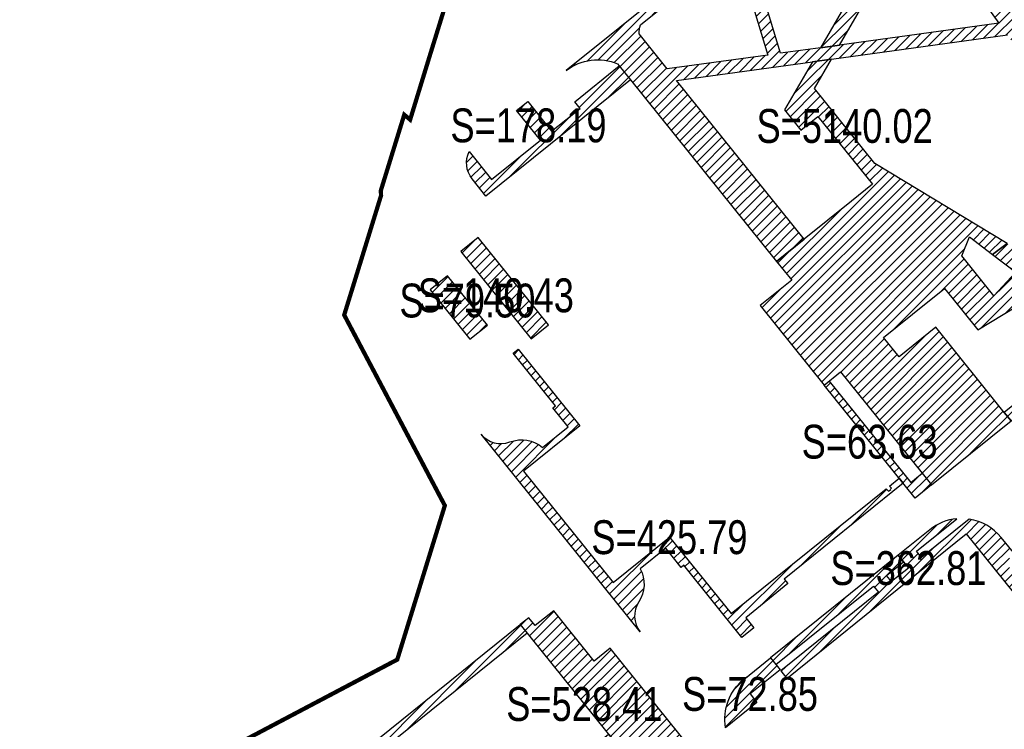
# Model space of a CAD drawing. Header units: millimetres. Extents: x 38389465 to 38395088, y 2473666 to 2480744.
# Tile 239 of 256: x 38394300 to 38394533, y 2477784 to 2477952. Entities that reach past the tile are written whole.
import ezdxf
from ezdxf.enums import TextEntityAlignment as Align

# ---------------------------------------------------------------- set-up
doc = ezdxf.new("R2010")
doc.units = ezdxf.units.MM
doc.header["$LTSCALE"] = 2
doc.linetypes.add('CENTER2', pattern=[1.125, 0.75, -0.125, 0.125, -0.125])
for name, color, linetype in [('MJZJ', 7, 'CONTINUOUS'), ('w-用地红线', 1, 'CONTINUOUS'), ('路面铺装', 143, 'CENTER2')]:
    doc.layers.add(name, color=color, linetype=linetype)
doc.styles.add('中等线体', font='txt', dxfattribs={"width": 0.8})
pattern_1 = [(45, (0, 0), (-1.1313708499, 1.1313708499), [])]

msp = doc.modelspace()

# ---------------------------------------------------------------- hatches: boundary and pattern name
at = {"layer": 'MJZJ', "linetype": 'ByBlock'}
h = msp.add_hatch(dxfattribs=at)
h.set_pattern_fill('411B', color=256, scale=2, style=0)
h.set_pattern_definition(pattern_1)
edge = h.paths.add_edge_path()
edge.add_line((38394502.03, 2477917.663), (38394487.773, 2477935.372))
edge.add_line((38394487.773, 2477935.372), (38394491.799, 2477942.322))
edge.add_line((38394491.799, 2477942.322), (38394487.278, 2477941.7))
edge.add_line((38394487.278, 2477941.7), (38394480.679, 2477930.309))
edge.add_line((38394480.679, 2477930.309), (38394484.553, 2477925.497))
edge.add_line((38394484.553, 2477925.497), (38394488.564, 2477928.726))
edge.add_line((38394488.564, 2477928.726), (38394501.446, 2477912.726))
edge.add_line((38394501.446, 2477912.726), (38394496.54, 2477908.776))
edge.add_line((38394496.54, 2477908.776), (38394485.361, 2477899.777))
edge.add_line((38394485.361, 2477899.777), (38394478.818, 2477894.509))
edge.add_line((38394478.818, 2477894.509), (38394482.394, 2477890.067))
edge.add_line((38394482.394, 2477890.067), (38394474.916, 2477884.047))
edge.add_line((38394474.916, 2477884.047), (38394490.059, 2477865.237))
edge.add_line((38394490.059, 2477865.237), (38394493.954, 2477868.373))
edge.add_line((38394493.954, 2477868.373), (38394513.238, 2477844.418))
edge.add_line((38394513.238, 2477844.418), (38394513.239, 2477844.419))
edge.add_line((38394513.239, 2477844.419), (38394515.433, 2477841.692))
edge.add_line((38394515.433, 2477841.692), (38394534.206, 2477856.806))
edge.add_line((38394534.206, 2477856.806), (38394532.607, 2477858.792))
edge.add_line((38394532.607, 2477858.792), (38394516.473, 2477878.992))
edge.add_line((38394516.473, 2477878.992), (38394507.749, 2477871.969))
edge.add_line((38394507.749, 2477871.969), (38394504.08, 2477876.526))
edge.add_line((38394504.08, 2477876.526), (38394510.896, 2477882.013))
edge.add_line((38394510.896, 2477882.013), (38394518.491, 2477888.127))
edge.add_line((38394518.491, 2477888.127), (38394520.215, 2477885.985))
edge.add_line((38394520.215, 2477885.985), (38394526.37, 2477878.34))
edge.add_line((38394526.37, 2477878.34), (38394538.305, 2477885.539))
edge.add_line((38394538.305, 2477885.539), (38394572.429, 2477906.122))
edge.add_line((38394572.429, 2477906.122), (38394534.746, 2477952.929))
edge.add_line((38394534.746, 2477952.929), (38394532.272, 2477956.003))
edge.add_arc((38394523.45, 2477922.742), 34.411, 48.92074, 75.1459, ccw=False)
edge.add_line((38394546.061, 2477948.681), (38394546.101, 2477948.712))
edge.add_line((38394546.101, 2477948.712), (38394574.527, 2477913.402))
edge.add_line((38394574.527, 2477913.402), (38394575.657, 2477914.312))
edge.add_line((38394575.657, 2477914.312), (38394579.915, 2477909.023))
edge.add_arc((38394572.546, 2477903.09), 9.46, -51.16352, 38.8364, ccw=False)
edge.add_line((38394578.478, 2477895.722), (38394532.607, 2477858.792))
edge.add_line((38394532.607, 2477858.792), (38394534.206, 2477856.806))
edge.add_line((38394534.206, 2477856.806), (38394580.085, 2477893.742))
edge.add_arc((38394572.013, 2477903.148), 12.395, 310.63426, 397.03868)
edge.add_line((38394581.907, 2477910.614), (38394515.184, 2477993.493))
edge.add_arc((38394505.837, 2477985.968), 12, 38.83647, 128.83577)
edge.add_line((38394498.312, 2477995.315), (38394470.021, 2477972.54))
edge.add_line((38394470.021, 2477972.54), (38394471.62, 2477970.554))
edge.add_line((38394471.62, 2477970.554), (38394485.337, 2477981.596))
edge.add_line((38394485.337, 2477981.596), (38394504.096, 2477970.729))
edge.add_line((38394504.096, 2477970.729), (38394505.6, 2477973.325))
edge.add_line((38394505.6, 2477973.325), (38394487.842, 2477983.613))
edge.add_line((38394487.842, 2477983.613), (38394498.527, 2477992.215))
edge.add_line((38394498.527, 2477992.215), (38394502.437, 2477989.95))
edge.add_line((38394502.437, 2477989.95), (38394503.038, 2477990.989))
edge.add_line((38394503.038, 2477990.989), (38394512.383, 2477985.575))
edge.add_line((38394512.383, 2477985.575), (38394513.085, 2477986.786))
edge.add_line((38394513.085, 2477986.786), (38394521.305, 2477982.024))
edge.add_line((38394521.305, 2477982.024), (38394519.952, 2477979.688))
edge.add_line((38394519.952, 2477979.688), (38394525.711, 2477976.351))
edge.add_line((38394525.711, 2477976.351), (38394542.276, 2477955.775))
edge.add_line((38394542.276, 2477955.775), (38394541.108, 2477954.835))
edge.add_line((38394541.108, 2477954.835), (38394541.63, 2477954.185))
edge.add_line((38394541.63, 2477954.185), (38394526.834, 2477962.757))
edge.add_line((38394526.834, 2477962.757), (38394529.449, 2477959.508))
edge.add_line((38394529.449, 2477959.508), (38394505.6, 2477973.325))
edge.add_line((38394505.6, 2477973.325), (38394504.096, 2477970.729))
edge.add_line((38394504.096, 2477970.729), (38394489.185, 2477944.991))
edge.add_line((38394489.185, 2477944.991), (38394493.706, 2477945.613))
edge.add_line((38394493.706, 2477945.613), (38394506.76, 2477968.146))
edge.add_line((38394506.76, 2477968.146), (38394527.5, 2477956.13))
edge.add_line((38394527.5, 2477956.13), (38394531.354, 2477950.794))
edge.add_line((38394531.354, 2477950.794), (38394493.706, 2477945.613))
edge.add_line((38394493.706, 2477945.613), (38394489.185, 2477944.991))
edge.add_line((38394489.185, 2477944.991), (38394479.748, 2477943.692))
edge.add_line((38394479.748, 2477943.692), (38394471.62, 2477970.554))
edge.add_line((38394471.62, 2477970.554), (38394470.021, 2477972.54))
edge.add_line((38394470.021, 2477972.54), (38394467.501, 2477970.511))
edge.add_line((38394467.501, 2477970.511), (38394469.1, 2477968.524))
edge.add_line((38394469.1, 2477968.524), (38394476.739, 2477943.278))
edge.add_line((38394476.739, 2477943.278), (38394452.974, 2477940.007))
edge.add_line((38394452.974, 2477940.007), (38394446.333, 2477948.255))
edge.add_arc((38394458.321, 2477947.715), 12, 166.88044, 177.42227, ccw=False)
edge.add_line((38394446.635, 2477950.439), (38394469.1, 2477968.524))
edge.add_line((38394469.1, 2477968.524), (38394467.501, 2477970.511))
edge.add_line((38394467.501, 2477970.511), (38394429.136, 2477939.625))
edge.add_arc((38394436.51, 2477930.158), 12, 66.78975, 127.91104, ccw=False)
edge.add_line((38394441.239, 2477941.187), (38394441.632, 2477940.698))
edge.add_line((38394441.632, 2477940.698), (38394441.632, 2477940.698))
edge.add_line((38394441.632, 2477940.698), (38394444.266, 2477937.426))
edge.add_line((38394444.266, 2477937.426), (38394478.818, 2477894.509))
edge.add_line((38394478.818, 2477894.509), (38394485.361, 2477899.777))
edge.add_line((38394485.361, 2477899.777), (38394455.168, 2477937.281))
edge.add_line((38394455.168, 2477937.281), (38394487.278, 2477941.7))
edge.add_line((38394487.278, 2477941.7), (38394491.799, 2477942.322))
edge.add_line((38394491.799, 2477942.322), (38394533.343, 2477948.04))
edge.add_line((38394533.343, 2477948.04), (38394561.365, 2477909.238))
edge.add_line((38394561.365, 2477909.238), (38394541.888, 2477893.559))
edge.add_line((38394541.888, 2477893.559), (38394533.307, 2477898.748))
edge.add_line((38394533.307, 2477898.748), (38394529.854, 2477896.134))
edge.add_line((38394529.854, 2477896.134), (38394535.326, 2477891.99))
edge.add_line((38394535.326, 2477891.99), (38394530.135, 2477886.399))
edge.add_line((38394530.135, 2477886.399), (38394522.56, 2477895.8))
edge.add_line((38394522.56, 2477895.8), (38394524.381, 2477900.278))
edge.add_line((38394524.381, 2477900.278), (38394529.854, 2477896.134))
edge.add_line((38394529.854, 2477896.134), (38394533.307, 2477898.748))
edge.add_line((38394533.307, 2477898.748), (38394502.03, 2477917.663))
h = msp.add_hatch(dxfattribs=at)
h.set_pattern_fill('411B', color=256, scale=2, style=0)
h.set_pattern_definition(pattern_1)
edge = h.paths.add_edge_path()
edge.add_line((38394410.149, 2477909.959), (38394406.887, 2477914.011))
edge.add_arc((38394411.56, 2477917.773), 6, 153.45901, 218.83677, ccw=False)
edge.add_line((38394406.193, 2477920.454), (38394411.495, 2477913.868))
edge.add_line((38394411.495, 2477913.868), (38394423.024, 2477923.149))
edge.add_line((38394423.024, 2477923.149), (38394417.379, 2477930.16))
edge.add_line((38394417.379, 2477930.16), (38394420.027, 2477932.292))
edge.add_line((38394420.027, 2477932.292), (38394425.672, 2477925.281))
edge.add_line((38394425.672, 2477925.281), (38394432.371, 2477930.674))
edge.add_line((38394432.371, 2477930.674), (38394431.117, 2477932.232))
edge.add_line((38394431.117, 2477932.232), (38394441.632, 2477940.698))
edge.add_line((38394441.632, 2477940.698), (38394444.266, 2477937.426))
edge.add_line((38394444.266, 2477937.426), (38394410.149, 2477909.959))
h = msp.add_hatch(dxfattribs=at)
h.set_pattern_fill('411B', color=256, scale=2, style=0)
h.set_pattern_definition(pattern_1)
h.paths.add_polyline_path([(38394408.305, 2477900.13), (38394404.177, 2477896.807), (38394420.795, 2477876.165), (38394424.923, 2477879.488)])
h = msp.add_hatch(dxfattribs=at)
h.set_pattern_fill('411B', color=256, scale=2, style=0)
h.set_pattern_definition(pattern_1)
h.paths.add_polyline_path([(38394401.07, 2477891.097), (38394396.942, 2477887.773), (38394406.349, 2477876.089), (38394410.477, 2477879.413)])
h = msp.add_hatch(dxfattribs=at)
h.set_pattern_fill('411B', color=256, scale=2, style=0)
h.set_pattern_definition(pattern_1)
edge = h.paths.add_edge_path()
edge.add_line((38394416.588, 2477872.779), (38394417.757, 2477873.719))
edge.add_line((38394417.757, 2477873.719), (38394432.305, 2477855.648))
edge.add_line((38394432.305, 2477855.648), (38394418.986, 2477844.924))
edge.add_line((38394418.986, 2477844.924), (38394440.182, 2477818.596))
edge.add_line((38394440.182, 2477818.596), (38394453.501, 2477829.32))
edge.add_line((38394453.501, 2477829.32), (38394468.05, 2477811.248))
edge.add_line((38394468.05, 2477811.248), (38394504.738, 2477840.785))
edge.add_line((38394504.738, 2477840.785), (38394505.24, 2477840.162))
edge.add_line((38394505.24, 2477840.162), (38394505.785, 2477840.601))
edge.add_line((38394505.785, 2477840.601), (38394505.722, 2477840.678))
edge.add_line((38394505.722, 2477840.678), (38394505.956, 2477840.867))
edge.add_line((38394505.956, 2477840.867), (38394505.517, 2477841.412))
edge.add_line((38394505.517, 2477841.412), (38394507.776, 2477843.23))
edge.add_line((38394507.776, 2477843.23), (38394508.717, 2477842.062))
edge.add_line((38394508.717, 2477842.062), (38394480.597, 2477819.424))
edge.add_line((38394480.597, 2477819.424), (38394481.475, 2477818.333))
edge.add_line((38394481.475, 2477818.333), (38394471.521, 2477810.286))
edge.add_line((38394471.521, 2477810.286), (38394473.449, 2477807.892))
edge.add_line((38394473.449, 2477807.892), (38394470.644, 2477805.634))
edge.add_line((38394470.644, 2477805.634), (38394456.911, 2477822.693))
edge.add_line((38394456.911, 2477822.693), (38394456.288, 2477822.191))
edge.add_line((38394456.288, 2477822.191), (38394452.651, 2477826.709))
edge.add_line((38394452.651, 2477826.709), (38394446.616, 2477821.851))
edge.add_arc((38394439.753, 2477818.251), 7.75, -33.15803, 27.67627, ccw=False)
edge.add_arc((38394451.264, 2477810.731), 6, 146.84197, 218.8348)
edge.add_line((38394446.59, 2477806.969), (38394408.994, 2477853.668))
edge.add_arc((38394413.668, 2477857.431), 6, 218.83668, 290.83095)
edge.add_arc((38394418.557, 2477844.58), 7.75, 49.99667, 110.83095, ccw=False)
edge.add_line((38394423.539, 2477850.516), (38394429.573, 2477855.374))
edge.add_line((38394429.573, 2477855.374), (38394425.936, 2477859.892))
edge.add_line((38394425.936, 2477859.892), (38394426.559, 2477860.393))
edge.add_line((38394426.559, 2477860.393), (38394416.588, 2477872.779))
h = msp.add_hatch(dxfattribs=at)
h.set_pattern_fill('411B', color=256, scale=2, style=0)
h.set_pattern_definition(pattern_1)
h.paths.add_polyline_path([(38394490.059, 2477865.237), (38394491.227, 2477866.178), (38394510.512, 2477842.224), (38394513.239, 2477844.419), (38394515.433, 2477841.692), (38394511.539, 2477838.557)])
h = msp.add_hatch(dxfattribs=at)
h.set_pattern_fill('411B', color=256, scale=2, style=0)
h.set_pattern_definition(pattern_1)
edge = h.paths.add_edge_path()
edge.add_line((38394523.645, 2477830.074), (38394539.566, 2477810.282))
edge.add_line((38394539.566, 2477810.282), (38394544.161, 2477813.982))
edge.add_line((38394544.161, 2477813.982), (38394543.221, 2477815.15))
edge.add_line((38394543.221, 2477815.15), (38394540.884, 2477813.269))
edge.add_line((38394540.884, 2477813.269), (38394534.299, 2477821.448))
edge.add_arc((38394536.636, 2477823.329), 3, 128.83662, 218.83657, ccw=False)
edge.add_line((38394534.755, 2477825.666), (38394531.87, 2477829.249))
edge.add_arc((38394522.523, 2477821.724), 12, 38.83514, 81.29062)
edge.add_line((38394524.34, 2477833.586), (38394513.081, 2477824.522))
edge.add_line((38394513.081, 2477824.522), (38394511.89, 2477826.002))
edge.add_line((38394511.89, 2477826.002), (38394521.419, 2477833.673))
edge.add_arc((38394522.523, 2477821.724), 12, 95.27916, 128.83647)
edge.add_line((38394514.998, 2477831.071), (38394507.52, 2477825.051))
edge.add_line((38394507.52, 2477825.051), (38394508.774, 2477823.493))
edge.add_line((38394508.774, 2477823.493), (38394509.966, 2477822.013))
edge.add_line((38394509.966, 2477822.013), (38394505.993, 2477818.815))
edge.add_line((38394505.993, 2477818.815), (38394504.801, 2477820.295))
edge.add_line((38394504.801, 2477820.295), (38394508.774, 2477823.493))
edge.add_line((38394508.774, 2477823.493), (38394507.52, 2477825.051))
edge.add_line((38394507.52, 2477825.051), (38394477.375, 2477800.782))
edge.add_line((38394477.375, 2477800.782), (38394478.629, 2477799.224))
edge.add_line((38394478.629, 2477799.224), (38394501.692, 2477817.779))
edge.add_line((38394501.692, 2477817.779), (38394502.877, 2477816.306))
edge.add_line((38394502.877, 2477816.306), (38394479.821, 2477797.744))
edge.add_line((38394479.821, 2477797.744), (38394481.263, 2477795.953))
edge.add_line((38394481.263, 2477795.953), (38394523.645, 2477830.074))
h = msp.add_hatch(dxfattribs=at)
h.set_pattern_fill('411B', color=256, scale=2, style=0)
h.set_pattern_definition(pattern_1)
h.paths.add_polyline_path([(38394451.612, 2477773.622), (38394458.623, 2477779.266), (38394439.463, 2477803.064), (38394435.72, 2477800.051), (38394426.158, 2477811.928), (38394421.798, 2477808.418), (38394420.294, 2477810.287), (38394418.271, 2477808.659), (38394448.495, 2477771.112)])
h = msp.add_hatch(dxfattribs=at)
h.set_pattern_fill('411B', color=256, scale=2, style=0)
h.set_pattern_definition(pattern_1)
edge = h.paths.add_edge_path()
edge.add_line((38394418.271, 2477808.659), (38394419.9, 2477806.635))
edge.add_line((38394419.9, 2477806.635), (38394372.074, 2477768.13))
edge.add_line((38394372.074, 2477768.13), (38394391.263, 2477744.296))
edge.add_line((38394391.263, 2477744.296), (38394439.088, 2477782.796))
edge.add_line((38394439.088, 2477782.796), (38394440.72, 2477780.772))
edge.add_line((38394440.72, 2477780.772), (38394390.866, 2477740.637))
edge.add_line((38394390.866, 2477740.637), (38394369.555, 2477767.109))
edge.add_arc((38394381.295, 2477764.645), 11.996, 151.16808, 168.14837, ccw=False)
edge.add_line((38394370.786, 2477770.43), (38394418.271, 2477808.659))
h = msp.add_hatch(dxfattribs=at)
h.set_pattern_fill('411B', color=256, scale=2, style=0)
h.set_pattern_definition(pattern_1)
edge = h.paths.add_edge_path()
edge.add_line((38394477.375, 2477800.782), (38394479.63, 2477797.976))
edge.add_line((38394479.63, 2477797.976), (38394472.542, 2477792.27))
edge.add_line((38394472.542, 2477792.27), (38394474.172, 2477790.244))
edge.add_line((38394474.172, 2477790.244), (38394466.771, 2477784.286))
edge.add_arc((38394478.591, 2477786.356), 12, 128.83647, 189.93279, ccw=False)
edge.add_line((38394471.066, 2477795.703), (38394477.375, 2477800.782))

# ---------------------------------------------------------------- linework, layer by layer
at = {"layer": 'w-用地红线', "linetype": 'CENTER2', "ltscale": 10, "const_width": 1, "flags": 128}
msp.add_lwpolyline([(38394656.281, 2477991.939), (38394656.292, 2477991.948), (38394656.797, 2477992.355), (38394673.708, 2477971.349), (38394760.942, 2477862.994), (38394778.16, 2477842.079), (38394795.83, 2477821.545), (38394813.945, 2477801.403), (38394813.441, 2477800.907), (38394812.052, 2477799.543), (38394810.954, 2477798.464), (38394780.499, 2477768.537), (38394771.912, 2477760.098), (38394701.77, 2477691.172), (38394688.771, 2477678.399), (38394660.777, 2477650.891), (38394551.064, 2477543.08), (38394546.008, 2477538.112), (38394536.461, 2477535.287), (38394526.346, 2477530.315), (38394519.658, 2477527.87), (38394509.166, 2477525.481), (38394503.212, 2477522.966), (38394499.294, 2477521.311), (38394495.181, 2477518.973), (38394492.498, 2477517.973), (38394492.434, 2477517.949), (38394478.297, 2477511.428), (38394478.139, 2477511.355), (38394472.336, 2477509.719), (38394470.411, 2477509.176), (38394463.306, 2477509.201), (38394454.477, 2477506.846), (38394451.519, 2477507.727), (38394451.505, 2477507.731), (38394451.413, 2477507.736), (38394451.378, 2477507.728), (38394451.229, 2477507.693), (38394443.027, 2477508.163), (38394427.9, 2477513.609), (38394416.336, 2477520.131), (38394415.414, 2477520.398), (38394412.518, 2477520.949), (38394404.972, 2477522.119), (38394403.589, 2477521.915), (38394390.111, 2477521.745), (38394389.482, 2477521.368), (38394385.821, 2477521.667), (38394385.985, 2477520.922), (38394385.848, 2477520.018), (38394385.835, 2477519.933), (38394385.714, 2477519.466), (38394385.025, 2477519.239), (38394381.999, 2477520.476), (38394375.793, 2477523.013), (38394363.076, 2477528.211), (38394359.68, 2477530.945), (38394356.697, 2477533.346), (38394356.427, 2477533.373), (38394346.433, 2477530.563), (38394334.88, 2477526.18), (38394329.647, 2477527.203), (38394325.309, 2477528.052), (38394317.947, 2477535.078), (38394314.457, 2477537.85), (38394313.65, 2477539.301), (38394307.622, 2477539.931), (38394303.051, 2477541.813), (38394300.496, 2477546.049), (38394300.9, 2477553.781), (38394302.517, 2477565.174), (38394306.782, 2477595.515), (38394308.237, 2477601.487), (38394309.337, 2477606.003), (38394311.018, 2477609.599), (38394312.14, 2477609.821), (38394314.685, 2477610.323), (38394305.871, 2477626.746), (38394323.836, 2477636.98), (38394308.928, 2477663.15), (38394343.577, 2477774.895), (38394344.096, 2477776.57), (38394389.193, 2477800.384), (38394400.439, 2477836.795), (38394376.656, 2477881.834), (38394385.369, 2477910.074), (38394385.306, 2477911.218), (38394390.846, 2477929.171), (38394392.239, 2477928.001), (38394396.852, 2477943.031), (38394407.667, 2477978), (38394406.418, 2477978.352), (38394406.062, 2477978.484), (38394407.133, 2477981.956), (38394409.785, 2477990.551), (38394442.977, 2478098.124), (38394478.62, 2478133.767), (38394514.263, 2478169.409), (38394581.67, 2478082.635), (38394632.669, 2478021.268), (38394656.281, 2477991.939)], close=True, dxfattribs=at)
at = {"layer": '路面铺装', "linetype": 'ByBlock', "flags": 128}
for points in [[(38394532.272, 2477956.003, -0.1149309), (38394546.061, 2477948.681), (38394546.101, 2477948.712), (38394574.527, 2477913.402), (38394575.657, 2477914.312), (38394579.915, 2477909.023, -0.4142131), (38394578.478, 2477895.722), (38394532.607, 2477858.792), (38394534.206, 2477856.806), (38394580.085, 2477893.742, 0.3959504), (38394581.907, 2477910.614), (38394515.184, 2477993.493, 0.41421)], [(38394467.501, 2477970.511), (38394429.136, 2477939.625, -0.2732), (38394441.239, 2477941.187), (38394441.632, 2477940.698), (38394441.632, 2477940.698), (38394444.266, 2477937.426), (38394478.818, 2477894.509), (38394485.361, 2477899.777), (38394455.168, 2477937.281), (38394487.278, 2477941.7), (38394491.799, 2477942.322), (38394533.343, 2477948.04)], [(38394469.1, 2477968.524), (38394476.739, 2477943.278), (38394452.974, 2477940.007), (38394446.333, 2477948.255, -0.0460298), (38394446.635, 2477950.439), (38394469.1, 2477968.524)], [(38394534.755, 2477825.666), (38394531.87, 2477829.249, 0.1873955), (38394524.34, 2477833.586), (38394513.081, 2477824.522), (38394511.89, 2477826.002), (38394521.419, 2477833.673, 0.1474768), (38394514.998, 2477831.071), (38394507.52, 2477825.051), (38394508.774, 2477823.493), (38394509.966, 2477822.013), (38394505.993, 2477818.815), (38394504.801, 2477820.295), (38394508.774, 2477823.493), (38394507.52, 2477825.051), (38394477.375, 2477800.782), (38394478.629, 2477799.224), (38394501.692, 2477817.779), (38394502.877, 2477816.306), (38394479.821, 2477797.744), (38394481.263, 2477795.953), (38394523.645, 2477830.074), (38394539.566, 2477810.282)]]:
    msp.add_lwpolyline(points, format="xyb", dxfattribs=at)
for points in [[(38394527.5, 2477956.13), (38394531.354, 2477950.794), (38394493.706, 2477945.613), (38394489.185, 2477944.991), (38394479.748, 2477943.692), (38394471.62, 2477970.554)], [(38394504.096, 2477970.729), (38394489.185, 2477944.991), (38394493.706, 2477945.613), (38394506.76, 2477968.146)], [(38394533.307, 2477898.748), (38394529.854, 2477896.134), (38394535.326, 2477891.99), (38394530.135, 2477886.399), (38394522.56, 2477895.8), (38394524.381, 2477900.278), (38394529.854, 2477896.134), (38394533.307, 2477898.748), (38394502.03, 2477917.663), (38394487.773, 2477935.372), (38394491.799, 2477942.322), (38394487.278, 2477941.7), (38394480.679, 2477930.309), (38394484.553, 2477925.497), (38394488.564, 2477928.726), (38394501.446, 2477912.726), (38394496.54, 2477908.776), (38394485.361, 2477899.777), (38394478.818, 2477894.509), (38394482.394, 2477890.067), (38394474.916, 2477884.047), (38394490.059, 2477865.237), (38394493.954, 2477868.373), (38394513.238, 2477844.418), (38394513.239, 2477844.419), (38394515.433, 2477841.692), (38394534.206, 2477856.806), (38394532.607, 2477858.792), (38394516.473, 2477878.992), (38394507.749, 2477871.969), (38394504.08, 2477876.526), (38394510.896, 2477882.013), (38394518.491, 2477888.127), (38394520.215, 2477885.985), (38394526.37, 2477878.34), (38394538.305, 2477885.539)]]:
    msp.add_lwpolyline(points, dxfattribs=at)
for points in [[(38394410.149, 2477909.959), (38394406.887, 2477914.011, -0.2932626), (38394406.193, 2477920.454), (38394411.495, 2477913.868), (38394423.024, 2477923.149), (38394417.379, 2477930.16), (38394420.027, 2477932.292), (38394425.672, 2477925.281), (38394432.371, 2477930.674), (38394431.117, 2477932.232), (38394441.632, 2477940.698), (38394444.266, 2477937.426)], [(38394416.588, 2477872.779), (38394417.757, 2477873.719), (38394432.305, 2477855.648), (38394418.986, 2477844.924), (38394440.182, 2477818.596), (38394453.501, 2477829.32), (38394468.05, 2477811.248), (38394504.738, 2477840.785), (38394505.24, 2477840.162), (38394505.785, 2477840.601), (38394505.722, 2477840.678), (38394505.956, 2477840.867), (38394505.517, 2477841.412), (38394507.776, 2477843.23), (38394508.717, 2477842.062), (38394480.597, 2477819.424), (38394481.475, 2477818.333), (38394471.521, 2477810.286), (38394473.449, 2477807.892), (38394470.644, 2477805.634), (38394456.911, 2477822.693), (38394456.288, 2477822.191), (38394452.651, 2477826.709), (38394446.616, 2477821.851, -0.2718547), (38394446.241, 2477814.013, 0.3248851), (38394446.59, 2477806.969), (38394408.994, 2477853.668, 0.3248921), (38394415.801, 2477851.823, -0.2718546), (38394423.539, 2477850.516), (38394429.573, 2477855.374), (38394425.936, 2477859.892), (38394426.559, 2477860.393)], [(38394418.271, 2477808.659), (38394419.9, 2477806.635), (38394372.074, 2477768.13), (38394391.263, 2477744.296), (38394439.088, 2477782.796), (38394440.72, 2477780.772), (38394390.866, 2477740.637), (38394369.555, 2477767.109, -0.0742263), (38394370.786, 2477770.43)], [(38394477.375, 2477800.782), (38394479.63, 2477797.976), (38394472.542, 2477792.27), (38394474.172, 2477790.244), (38394466.771, 2477784.286, -0.2730829), (38394471.066, 2477795.703)]]:
    msp.add_lwpolyline(points, format="xyb", close=True, dxfattribs=at)
for points in [[(38394408.305, 2477900.13), (38394404.177, 2477896.807), (38394420.795, 2477876.165), (38394424.923, 2477879.488)], [(38394401.07, 2477891.097), (38394396.942, 2477887.773), (38394406.349, 2477876.089), (38394410.477, 2477879.413)], [(38394490.059, 2477865.237), (38394491.227, 2477866.178), (38394510.512, 2477842.224), (38394513.239, 2477844.419), (38394515.433, 2477841.692), (38394511.539, 2477838.557)], [(38394451.612, 2477773.622), (38394451.612, 2477773.622), (38394458.623, 2477779.266), (38394439.463, 2477803.064), (38394435.72, 2477800.051), (38394426.158, 2477811.928), (38394421.798, 2477808.418), (38394420.294, 2477810.287), (38394418.271, 2477808.659), (38394448.495, 2477771.112)]]:
    msp.add_lwpolyline(points, close=True, dxfattribs=at)

# ---------------------------------------------------------------- texts
at = {"layer": 'MJZJ', "linetype": 'ByBlock', "style": '中等线体', "width": 0.8}
for s, p in [('S=178.19', (38394420.201, 2477926.655)), ('S=5140.02', (38394494.901, 2477926.518)), ('S=79.50', (38394405.774, 2477885.255)), ('S=140.43', (38394412.486, 2477886.486)), ('S=63.63', (38394500.799, 2477851.897)), ('S=425.79', (38394453.501, 2477829.32)), ('S=362.81', (38394509.966, 2477822.013)), ('S=72.85', (38394472.542, 2477792.27)), ('S=528.41', (38394433.383, 2477789.885))]:
    msp.add_text(s, height=8, dxfattribs=at).set_placement(p, align=Align.MIDDLE)

doc.saveas('drawing.dxf')
